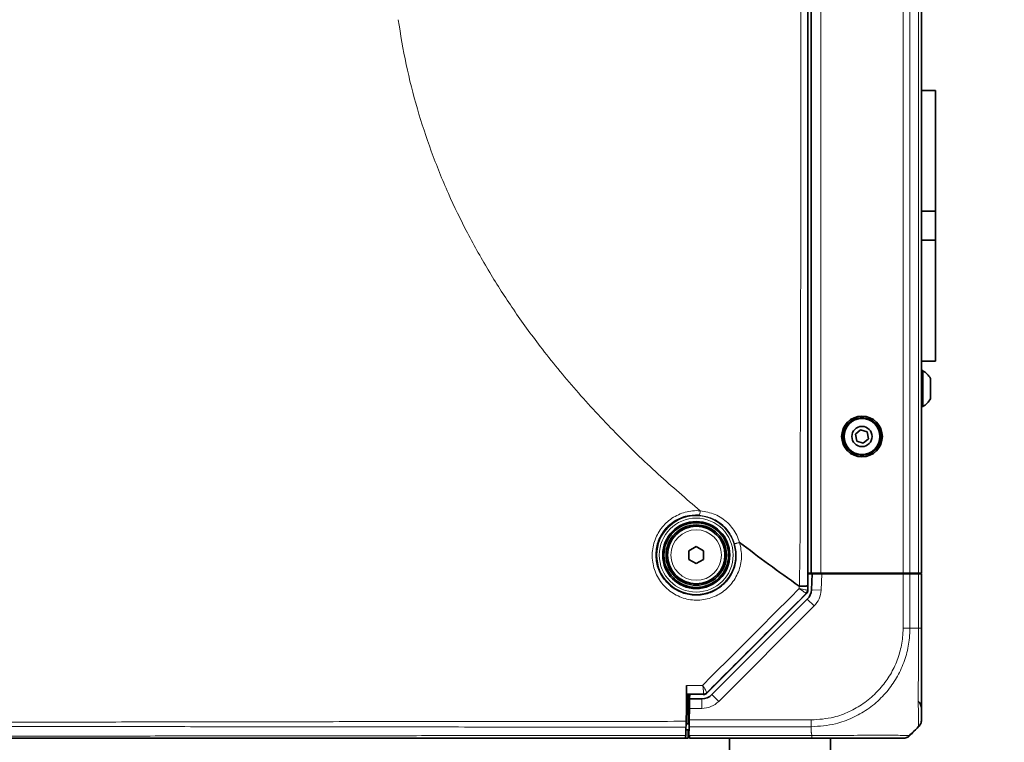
# Model space of a CAD drawing. Header units: millimetres. Extents: x 0 to 1118, y 0 to 864.
# Tile 78 of 200: x 436 to 504, y 394 to 444. Entities that reach past the tile are written whole.
import ezdxf

# ---------------------------------------------------------------- set-up
doc = ezdxf.new("R2010")
doc.units = ezdxf.units.MM
doc.layers.add('ALPHAREV', color=7, linetype='Continuous', lineweight=25)
doc.styles.add('SLDTEXTSTYLE0', font='TXT', dxfattribs={"width": 0.605})
doc.dimstyles.new('SLDDIMSTYLE1', dxfattribs={"dimtxt": 3.175, "dimasz": 4.572, "dimexe": 0, "dimexo": 0.0625, "dimgap": 0.79375, "dimtad": 0, "dimtih": 1, "dimtoh": 1, "dimdec": 1, "dimlfac": 3, "dimrnd": 1e-09, "dimzin": 12, "dimdsep": 46, "dimtxsty": 'SLDTEXTSTYLE0', "dimsah": 1, "dimcen": 0.09, "dimadec": 0, "dimazin": 3, "dimtfac": 1, "dimtofl": 0, "dimtmove": 0, "dimatfit": 3, "dimfxl": 1, "dimfrac": 2, "dimtolj": 1, "dimtzin": 12, "dimarcsym": 0})

# ---------------------------------------------------------------- blocks, each defined once
blk = doc.blocks.new('_D_1')
at = {"layer": 'ALPHAREV'}
for p, q in [((493.616, 522.093), (556.204, 522.093)), ((554.604, 522.093), (554.604, 380.34)), ((555.817, 379.612), (554.725, 379.612)), ((554.725, 379.612), (554.725, 374.74)), ((564.305, 379.612), (565.397, 379.612)), ((565.397, 379.612), (565.397, 374.74)), ((554.725, 374.74), (555.817, 374.74)), ((565.397, 374.74), (564.305, 374.74)), ((554.604, 232.259), (554.604, 374.012)), ((493.616, 232.259), (556.204, 232.259))]:
    blk.add_line(p, q, dxfattribs=at)
for points in [[(554.604, 522.093), (553.842, 517.521), (555.366, 517.521)], [(554.604, 232.259), (555.366, 236.831), (553.842, 236.831)]]:
    blk.add_solid(points, dxfattribs=at)
at = {"layer": 'ALPHAREV', "char_height": 3.175, "attachment_point": 1, "style": 'SLDTEXTSTYLE0'}
for s, insert in [('869.5', (542.72, 378.832)), ('34.2', (555.817, 378.832))]:
    blk.add_mtext(s, dxfattribs=dict(at, insert=insert))

msp = doc.modelspace()

# ---------------------------------------------------------------- linework, layer by layer
at = {"color": 7, "linetype": 'Continuous', "lineweight": 35}
for p, q in [((490.599, 510.782), (490.599, 404.737)), ((490.833, 405.926), (490.833, 509.593)), ((498.499, 405.926), (498.499, 509.593)), ((499.466, 439.509), (498.499, 439.509)), ((499.466, 439.509), (499.466, 431.093)), ((498.499, 431.093), (499.466, 431.093)), ((499.466, 431.093), (499.466, 429.093)), ((498.499, 429.093), (499.466, 429.093)), ((499.466, 429.093), (499.466, 420.676)), ((498.499, 420.676), (499.466, 420.676)), ((498.586, 420.009), (498.499, 420.009)), ((498.586, 417.509), (498.586, 420.009)), ((499.126, 418.056), (499.126, 419.463)), ((498.499, 417.509), (498.586, 417.509)), ((494.268, 415.898), (493.907, 415.58)), ((494.724, 415.744), (494.268, 415.898)), ((494.819, 415.272), (494.724, 415.744)), ((493.907, 415.58), (494.002, 415.108)), ((494.002, 415.108), (494.457, 414.954)), ((494.457, 414.954), (494.819, 415.272)), ((482.316, 407.474), (482.833, 407.773)), ((482.833, 407.773), (483.349, 407.474)), ((482.316, 406.878), (482.316, 407.474)), ((482.833, 406.579), (482.316, 406.878)), ((483.349, 406.878), (482.833, 406.579)), ((483.349, 407.474), (483.349, 406.878)), ((490.804, 405.926), (490.599, 405.926)), ((490.599, 405.859), (490.91, 405.859)), ((490.804, 405.926), (490.833, 405.926)), ((490.833, 405.926), (491.499, 405.926)), ((490.853, 404.759), (490.91, 405.859)), ((490.91, 405.859), (491.578, 405.859)), ((491.499, 405.926), (497.223, 405.926)), ((491.549, 405.859), (491.549, 405.926)), ((491.578, 405.859), (497.223, 405.859)), ((492.216, 405.926), (492.216, 405.859)), ((492.434, 405.926), (492.433, 405.859)), ((496.165, 405.926), (496.166, 405.859)), ((496.966, 405.926), (496.966, 405.859)), ((497.167, 405.926), (497.166, 405.859)), ((497.223, 405.926), (497.695, 405.926)), ((497.223, 405.859), (497.695, 405.859)), ((497.695, 405.926), (498.304, 405.926)), ((497.695, 405.859), (498.304, 405.859)), ((497.798, 405.926), (497.799, 405.859)), ((498.033, 405.926), (498.033, 405.859)), ((498.304, 405.926), (498.499, 405.926)), ((498.304, 405.859), (498.499, 405.859)), ((498.499, 405.859), (498.499, 402.093)), ((490.007, 405.009), (489.995, 405.017)), ((490.502, 404.501), (483.574, 397.574)), ((483.925, 397.469), (490.561, 404.105)), ((482.173, 397.499), (482.18, 397.492)), ((482.181, 396.426), (482.18, 397.492)), ((482.18, 397.492), (482.681, 397.491)), ((482.283, 397.492), (482.283, 396.093)), ((482.374, 397.176), (482.379, 397.492)), ((483.27, 397.49), (482.681, 397.491)), ((483.338, 397.476), (483.27, 397.49)), ((482.362, 396.509), (482.374, 397.176)), ((482.374, 397.176), (483.218, 397.176)), ((482.134, 395.609), (482.163, 396.426)), ((482.163, 396.426), (482.164, 396.426)), ((482.164, 396.426), (482.181, 396.426)), ((482.283, 396.526), (482.363, 396.526)), ((482.283, 396.093), (482.283, 395.423)), ((482.351, 395.859), (482.283, 395.859)), ((482.347, 395.859), (482.349, 395.759)), ((482.362, 396.509), (482.348, 395.702)), ((482.12, 395.201), (482.1, 394.631)), ((482.128, 395.423), (482.283, 395.423)), ((482.329, 394.621), (482.34, 395.231)), ((482.34, 395.231), (482.348, 395.702)), ((497.909, 394.836), (498.304, 395.231)), ((482.096, 394.511), (482.1, 394.631)), ((482.115, 395.026), (482.336, 395.026)), ((482.283, 394.426), (482.283, 395.026)), ((482.329, 394.621), (482.349, 394.621)), ((482.349, 394.621), (482.369, 394.621)), ((482.373, 394.426), (482.369, 394.621)), ((482.093, 394.426), (482.054, 394.426)), ((482.283, 394.426), (482.112, 394.426)), ((490.867, 394.426), (482.373, 394.426)), ((485.149, 394.426), (485.149, 393.593)), ((492.183, 393.593), (492.183, 394.426))]:
    msp.add_line(p, q, dxfattribs=at)
at = {"color": 7, "linetype": 'Continuous', "lineweight": 18}
for p, q in [((491.499, 405.926), (491.499, 509.593)), ((497.223, 405.926), (497.223, 509.593)), ((497.695, 405.926), (497.695, 509.593)), ((498.304, 405.926), (498.304, 509.593)), ((491.578, 405.859), (491.518, 404.725)), ((497.223, 402.093), (497.223, 405.859)), ((497.695, 405.859), (497.695, 402.093)), ((498.304, 402.093), (498.304, 405.859)), ((489.995, 404.843), (489.995, 405.017)), ((490.585, 405.038), (490.585, 404.743)), ((491.518, 404.725), (490.853, 404.759)), ((490.488, 404.507), (490.488, 404.507)), ((490.502, 404.501), (490.488, 404.507)), ((491.033, 403.633), (490.561, 404.105)), ((490.585, 404.743), (490.585, 404.743)), ((490.585, 404.743), (490.599, 404.737)), ((491.033, 403.633), (484.397, 396.998)), ((497.694, 402.093), (498.304, 402.093)), ((483.33, 397.497), (483.334, 397.499)), ((483.338, 397.476), (483.33, 397.497)), ((483.566, 397.595), (483.566, 397.594)), ((483.566, 397.594), (483.574, 397.574)), ((484.397, 396.998), (483.925, 397.469)), ((483.218, 396.509), (483.218, 397.176)), ((482.151, 396.093), (482.283, 396.093)), ((482.349, 395.859), (482.349, 395.759)), ((483.218, 396.509), (482.362, 396.509)), ((482.283, 395.759), (482.349, 395.759)), ((490.832, 395.231), (482.34, 395.231)), ((482.348, 395.702), (490.832, 395.702)), ((490.833, 394.836), (490.833, 395.231)), ((482.369, 394.621), (490.87, 394.621))]:
    msp.add_line(p, q, dxfattribs=at)
at = {"color": 7, "linetype": 'Continuous', "lineweight": 18, "flags": 128}
msp.add_lwpolyline([(482.096, 394.511), (482.091, 394.492), (482.086, 394.474), (482.081, 394.46), (482.076, 394.448), (482.07, 394.438), (482.065, 394.432), (482.059, 394.427), (482.054, 394.426)], dxfattribs=at)
at = {"color": 7, "linetype": 'Continuous', "lineweight": 35}
for centre, radius in [((494.363, 415.426), 1.417), ((494.363, 415.426), 1.312), ((494.363, 415.426), 1.25), ((494.363, 415.426), 0.704), ((482.833, 407.176), 2.333), ((482.833, 407.176), 2.25), ((482.833, 407.176), 2.1), ((482.833, 407.176), 2)]:
    msp.add_circle(centre, radius, dxfattribs=at)
at = {"color": 7, "linetype": 'Continuous', "lineweight": 18}
for radius in [2.736, 2.57, 1.757]:
    msp.add_circle((482.833, 407.176), radius, dxfattribs=at)
at = {"color": 7, "linetype": 'Continuous', "lineweight": 35}
for centre, radius, start, end in [((497.868, 418.759), 1.442, 29.2162, 60.11785), ((497.868, 418.759), 1.442, 299.88215, 330.7838), ((489.854, 404.812), 1, 315, 357), ((490.252, 404.743), 0.333, 315.01834, 359.97898), ((483.218, 398.176), 1, 270, 315), ((483.333, 397.83), 0.331, 270.17039, 314.84823), ((497.833, 396.509), 0.667, 0, 47.26112), ((497.223, 395.093), 0.667, 270, 291.61486)]:
    msp.add_arc(centre, radius, start, end, dxfattribs=at)
at = {"color": 7, "linetype": 'Continuous', "lineweight": 18}
for centre, radius, start, end in [((490.252, 404.743), 0.333, 315.00748, 359.99252), ((489.854, 404.812), 1.667, 315, 357), ((483.33, 397.83), 0.333, 270.00748, 314.99252), ((483.218, 398.176), 1.667, 270, 315)]:
    msp.add_arc(centre, radius, start, end, dxfattribs=at)
at = {"color": 7, "linetype": 'Continuous', "lineweight": 35}
for centre, major_axis in [((490.266, 404.737), (0.308, -0.128)), ((483.338, 397.809), (0.128, -0.308))]:
    msp.add_ellipse(centre, major_axis=major_axis, ratio=0.999822, start_param=5.890549, end_param=6.675821, dxfattribs=at)
at = {"color": 7, "linetype": 'Continuous', "lineweight": 18}
for points, knots in [([(490.008, 405.009), (490.029, 406.226), (490.07, 408.662), (490.068, 413.535), (490.11, 427.111), (490.121, 449.389), (490.082, 474.407), (490.111, 492.092), (490.037, 501.151), (490.059, 506.327), (490.012, 508.915), (489.988, 510.209)], [0, 0, 0, 0, 0.034729, 0.069473, 0.138962, 0.421871, 0.704778, 0.852387, 0.926192, 0.963094, 1, 1, 1, 1]), ([(490.583, 510.185), (490.583, 509.761), (490.581, 506.858), (490.583, 501.473), (490.581, 491.552), (490.583, 474.191), (490.582, 449.39), (490.583, 427.117), (490.584, 413.549), (490.584, 408.685), (490.585, 406.253), (490.585, 405.038)], [0, 0, 0, 0, 0.0120982, 0.0828593, 0.1536183, 0.2951416, 0.5781848, 0.8612279, 0.9306131, 0.9653058, 1, 1, 1, 1]), ([(483.112, 410.258), (482.13, 411.101), (480.098, 412.843), (477.215, 415.637), (474.47, 418.596), (472.11, 421.474), (470.119, 424.221), (468.426, 426.854), (466.912, 429.543), (465.552, 432.357), (464.383, 435.238), (463.403, 438.236), (462.617, 441.289), (462.274, 443.384), (462.103, 444.426)], [0, 0, 0, 0, 0.094034, 0.194441, 0.293331, 0.390132, 0.468408, 0.543454, 0.620876, 0.695471, 0.772677, 0.847828, 0.924335, 1, 1, 1, 1]), ([(485.853, 408.056), (485.921, 407.714), (486.056, 407.031), (485.817, 405.99), (485.276, 405.089), (484.467, 404.415), (483.485, 404.043), (482.43, 404.014), (481.417, 404.337), (480.561, 404.987), (479.97, 405.893), (479.719, 406.944), (479.833, 408.007), (480.283, 408.96), (481.011, 409.708), (481.94, 410.179), (482.677, 410.284), (483.066, 410.261), (483.112, 410.258)], [0, 0, 0, 0, 0.065636, 0.13133, 0.196626, 0.261755, 0.327152, 0.393235, 0.460273, 0.528208, 0.596497, 0.664215, 0.730577, 0.795562, 0.859983, 0.924935, 0.991134, 1, 1, 1, 1]), ([(483.113, 410.258), (483.465, 410.197), (484.169, 410.076), (485.064, 409.454), (485.615, 408.732), (485.794, 408.225), (485.854, 408.056)], [0, 0, 0, 0, 0.286046, 0.571838, 0.856707, 1, 1, 1, 1]), ([(485.484, 407.982), (485.43, 408.132), (485.268, 408.584), (484.774, 409.229), (483.975, 409.785), (483.345, 409.896), (483.031, 409.951)], [0, 0, 0, 0, 0.142671, 0.427421, 0.713645, 1, 1, 1, 1]), ([(483.281, 398.112), (484.395, 399.228), (486.633, 401.472), (488.871, 403.716), (489.995, 404.843)], [0, 0, 0, 0, 0.4976239, 1, 1, 1, 1]), ([(489.995, 404.843), (489.996, 404.842), (490.065, 404.797), (490.2, 404.708), (490.361, 404.598), (490.468, 404.525), (490.481, 404.513), (490.488, 404.507)], [0, 0, 0, 0, 0.00341, 0.25898, 0.516839, 0.768341, 1, 1, 1, 1]), ([(489.995, 404.843), (489.996, 404.843), (490.077, 404.826), (490.236, 404.795), (490.428, 404.761), (490.557, 404.741), (490.576, 404.742), (490.585, 404.743)], [0, 0, 0, 0, 0.00341, 0.25898, 0.516839, 0.768341, 1, 1, 1, 1]), ([(490.488, 404.507), (489.329, 403.35), (487.021, 401.046), (484.714, 398.742), (483.566, 397.595)], [0, 0, 0, 0, 0.502421, 1, 1, 1, 1]), ([(497.694, 402.093), (497.687, 401.864), (497.668, 401.248), (497.477, 400.245), (497.069, 399.142), (496.472, 398.116), (495.698, 397.194), (494.761, 396.416), (493.691, 395.814), (492.385, 395.34), (491.402, 395.271), (490.832, 395.231)], [0, 0, 0, 0, 0.063881, 0.171582, 0.282525, 0.390047, 0.500815, 0.616212, 0.727169, 0.841682, 1, 1, 1, 1]), ([(490.832, 395.702), (491.362, 395.74), (492.27, 395.805), (493.482, 396.254), (494.474, 396.817), (495.343, 397.544), (496.063, 398.399), (496.624, 399.343), (497.012, 400.371), (497.199, 401.301), (497.216, 401.88), (497.223, 402.093)], [0, 0, 0, 0, 0.1584128, 0.2711139, 0.3838354, 0.4991898, 0.6083334, 0.7174776, 0.826751, 0.9360043, 1, 1, 1, 1]), ([(498.304, 395.231), (498.304, 395.238), (498.304, 395.258), (498.299, 395.453), (498.291, 395.859), (498.283, 396.453), (498.279, 397.181), (498.28, 398.04), (498.287, 399.009), (498.297, 400.046), (498.304, 401.088), (498.304, 401.756), (498.304, 402.093)], [0, 0, 0, 0, 0.065796, 0.172761, 0.282893, 0.389757, 0.499797, 0.596871, 0.703946, 0.814211, 0.906126, 1, 1, 1, 1]), ([(482.161, 398.112), (482.358, 398.112), (482.731, 398.112), (483.105, 398.112), (483.281, 398.112)], [0, 0, 0, 0, 0.528472, 1, 1, 1, 1]), ([(483.281, 398.112), (483.281, 398.111), (483.286, 398.088), (483.304, 397.991), (483.33, 397.83), (483.348, 397.66), (483.351, 397.539), (483.339, 397.512), (483.334, 397.499)], [0, 0, 0, 0, 0.003478, 0.073329, 0.317765, 0.547928, 0.771945, 1, 1, 1, 1]), ([(483.281, 398.112), (483.282, 398.111), (483.294, 398.092), (483.347, 398.009), (483.431, 397.872), (483.513, 397.728), (483.564, 397.627), (483.565, 397.606), (483.566, 397.595)], [0, 0, 0, 0, 0.003476, 0.073329, 0.317767, 0.547928, 0.771942, 1, 1, 1, 1]), ([(303.198, 395.609), (304.971, 395.608), (308.518, 395.604), (313.81, 395.598), (319.078, 395.593), (324.797, 395.589), (330.943, 395.58), (337.493, 395.571), (343.974, 395.559), (350.403, 395.548), (356.824, 395.534), (362.856, 395.525), (368.539, 395.513), (373.89, 395.508), (379.369, 395.5), (384.246, 395.497), (388.449, 395.496), (391.948, 395.495), (395.461, 395.496), (398.982, 395.497), (402.483, 395.498), (405.95, 395.5), (409.369, 395.504), (412.754, 395.508), (417.223, 395.514), (422.712, 395.525), (429.191, 395.535), (435.612, 395.55), (442.045, 395.56), (448.53, 395.573), (455.087, 395.581), (461.728, 395.59), (468.453, 395.595), (475.256, 395.603), (479.84, 395.607), (482.134, 395.609)], [0, 0, 0, 0, 0.028813, 0.057658, 0.086603, 0.115582, 0.152644, 0.189738, 0.226872, 0.264053, 0.301237, 0.338527, 0.36828, 0.398095, 0.42828, 0.45862, 0.477376, 0.496134, 0.514939, 0.533889, 0.552887, 0.571631, 0.590415, 0.609117, 0.627847, 0.665443, 0.702688, 0.739944, 0.777088, 0.814175, 0.8513, 0.888356, 0.925477, 0.962703, 1, 1, 1, 1]), ([(482.12, 395.201), (482.095, 395.201), (479.782, 395.203), (475.194, 395.206), (468.403, 395.211), (461.679, 395.22), (455.029, 395.229), (448.463, 395.235), (441.971, 395.244), (435.535, 395.255), (429.116, 395.263), (423.368, 395.273), (418.269, 395.279), (413.831, 395.283), (409.707, 395.287), (405.914, 395.289), (402.08, 395.291), (397.819, 395.293), (393.14, 395.293), (388.856, 395.292), (384.274, 395.291), (379.411, 395.29), (373.947, 395.287), (368.603, 395.281), (362.929, 395.274), (356.901, 395.264), (350.48, 395.255), (344.05, 395.246), (337.563, 395.236), (331.006, 395.229), (324.281, 395.221), (317.386, 395.212), (310.333, 395.207), (305.585, 395.203), (303.212, 395.201)], [0, 0, 0, 0, 0.000407, 0.037546, 0.074685, 0.111825, 0.148967, 0.186114, 0.223265, 0.260433, 0.297678, 0.334919, 0.359889, 0.384865, 0.409822, 0.428541, 0.447259, 0.472352, 0.497472, 0.522563, 0.541269, 0.571456, 0.601648, 0.631381, 0.66112, 0.698386, 0.735582, 0.772776, 0.809935, 0.84709, 0.884203, 0.922795, 0.961407, 1, 1, 1, 1]), ([(303.232, 394.631), (304.369, 394.63), (307.791, 394.626), (313.472, 394.62), (320.239, 394.613), (326.942, 394.605), (333.566, 394.597), (340.115, 394.588), (346.597, 394.579), (353.043, 394.57), (359.498, 394.561), (364.934, 394.554), (369.343, 394.549), (372.691, 394.546), (376.08, 394.544), (379.502, 394.541), (382.953, 394.54), (386.225, 394.539), (389.316, 394.538), (392.222, 394.538), (395.136, 394.538), (398.044, 394.538), (400.937, 394.539), (404.778, 394.541), (409.529, 394.543), (415.137, 394.548), (420.634, 394.554), (426.054, 394.561), (431.421, 394.569), (436.775, 394.576), (442.145, 394.584), (447.552, 394.591), (453.006, 394.598), (458.515, 394.605), (463.697, 394.611), (468.539, 394.616), (473.03, 394.621), (477.55, 394.626), (480.583, 394.629), (482.1, 394.631)], [0, 0, 0, 0, 0.0185025, 0.0556839, 0.0929342, 0.1301258, 0.1673794, 0.2046015, 0.2418556, 0.2791191, 0.3164536, 0.353803, 0.3725201, 0.391254, 0.4100554, 0.4288879, 0.4476288, 0.4664113, 0.4819856, 0.4975864, 0.5132686, 0.5289783, 0.5445471, 0.5601409, 0.5914883, 0.6225917, 0.653794, 0.6848157, 0.7158524, 0.7468076, 0.7777643, 0.8086809, 0.8396166, 0.8705144, 0.9014461, 0.9260348, 0.9506434, 0.9753118, 1, 1, 1, 1]), ([(490.87, 394.621), (490.869, 394.639), (490.865, 394.698), (490.857, 394.767), (490.841, 394.82), (490.835, 394.833), (490.833, 394.835), (490.832, 394.836)], [0, 0, 0, 0, 0.245202, 0.817535, 0.960682, 0.992151, 1, 1, 1, 1]), ([(490.87, 394.621), (491.093, 394.622), (491.701, 394.622), (492.693, 394.626), (493.79, 394.634), (494.811, 394.641), (495.78, 394.644), (496.579, 394.64), (497.163, 394.632), (497.53, 394.625), (497.586, 394.624), (497.61, 394.623)], [0, 0, 0, 0, 0.0671378, 0.1826382, 0.3015758, 0.416957, 0.535791, 0.6801766, 0.7947562, 0.912682, 1, 1, 1, 1])]:
    msp.add_open_spline(points, degree=3, knots=knots, dxfattribs=at)
for points in [[(483.113, 410.258), (483.108, 410.217), (483.1, 410.136), (483.078, 410.035), (483.054, 409.965), (483.038, 409.956), (483.031, 409.951)], [(485.484, 407.982), (485.487, 407.98), (485.492, 407.976), (485.517, 407.976), (485.553, 407.98), (485.601, 407.988), (485.658, 408.001), (485.72, 408.017), (485.787, 408.035), (485.832, 408.049), (485.854, 408.056)], [(497.694, 402.093), (497.662, 402.093), (497.597, 402.093), (497.479, 402.093), (497.354, 402.093), (497.267, 402.093), (497.223, 402.093)], [(498.304, 402.093), (498.333, 402.093), (498.391, 402.093), (498.452, 402.093), (498.492, 402.093), (498.497, 402.093), (498.499, 402.093)], [(490.832, 395.231), (490.832, 395.263), (490.832, 395.329), (490.832, 395.446), (490.832, 395.571), (490.832, 395.659), (490.832, 395.702)], [(490.87, 394.621), (490.87, 394.592), (490.869, 394.534), (490.868, 394.473), (490.867, 394.433), (490.867, 394.429), (490.867, 394.426)]]:
    msp.add_open_spline(points, degree=3, dxfattribs=at)
at = {"color": 7, "linetype": 'Continuous', "lineweight": 35}
for points, knots in [([(483.031, 409.951), (482.713, 409.947), (482.361, 409.942), (481.733, 409.756), (481.149, 409.463), (480.499, 408.796), (480.096, 407.945), (479.996, 406.994), (480.221, 406.056), (480.576, 405.516), (481.008, 405.053), (481.518, 404.666), (482.424, 404.377), (483.368, 404.402), (484.246, 404.733), (484.97, 405.334), (485.453, 406.138), (485.666, 407.067), (485.545, 407.677), (485.484, 407.982)], [0, 0, 0, 0, 0.067691, 0.075333, 0.140328, 0.204636, 0.269427, 0.335643, 0.403374, 0.471783, 0.471858, 0.540085, 0.607392, 0.673623, 0.739009, 0.803986, 0.869054, 0.934528, 1, 1, 1, 1]), ([(489.995, 405.017), (489.281, 405.521), (487.879, 406.511), (486.52, 407.547), (485.854, 408.056)], [0, 0, 0, 0, 0.509402, 1, 1, 1, 1]), ([(490.008, 405.009), (490.081, 405.01), (490.227, 405.011), (490.41, 405.017), (490.538, 405.026), (490.579, 405.033), (490.585, 405.037), (490.585, 405.037), (490.585, 405.038)], [0, 0, 0, 0, 0.2375854, 0.4751704, 0.712768, 0.9503864, 0.9806854, 1, 1, 1, 1]), ([(498.499, 402.093), (498.499, 401.783), (498.499, 401.162), (498.499, 400.199), (498.499, 399.235), (498.499, 398.337), (498.499, 397.538), (498.499, 396.859), (498.499, 396.302), (498.499, 395.916), (498.499, 395.727), (498.499, 395.709), (498.499, 395.702)], [0, 0, 0, 0, 0.0929147, 0.1858152, 0.2944776, 0.4031621, 0.5002013, 0.6086254, 0.7170441, 0.8255688, 0.9340808, 1, 1, 1, 1]), ([(482.164, 396.426), (482.163, 396.787), (482.162, 397.349), (482.161, 397.911), (482.161, 398.112)], [0, 0, 0, 0, 0.643, 1, 1, 1, 1]), ([(482.173, 397.499), (482.171, 397.508), (482.169, 397.526), (482.165, 397.647), (482.162, 397.821), (482.161, 397.989), (482.161, 398.088), (482.161, 398.112)], [0, 0, 0, 0, 0.2327202, 0.4654869, 0.6968783, 0.9254502, 1, 1, 1, 1]), ([(483.33, 397.497), (483.107, 397.497), (482.721, 397.498), (482.335, 397.499), (482.173, 397.499)], [0, 0, 0, 0, 0.5776247, 1, 1, 1, 1]), ([(482.12, 395.201), (482.122, 395.26), (482.126, 395.38), (482.131, 395.532), (482.134, 395.609)], [0, 0, 0, 0, 0.48921, 1, 1, 1, 1]), ([(497.63, 394.603), (497.708, 394.672), (497.941, 394.88), (498.16, 395.095), (498.305, 395.238)], [0, 0, 0, 0, 0.334467, 1, 1, 1, 1]), ([(482.093, 394.426), (482.093, 394.433), (482.093, 394.443), (482.095, 394.494), (482.096, 394.511)], [0, 0, 0, 0, 0.662712, 1, 1, 1, 1]), ([(497.909, 394.836), (497.906, 394.832), (497.885, 394.812), (497.813, 394.74), (497.745, 394.671), (497.695, 394.621)], [0, 0, 0, 0, 0.0512389, 0.3045526, 1, 1, 1, 1]), ([(482.054, 394.426), (480.538, 394.426), (477.504, 394.426), (472.973, 394.426), (468.46, 394.426), (463.595, 394.426), (458.394, 394.426), (452.875, 394.426), (447.409, 394.426), (441.996, 394.426), (436.623, 394.426), (431.273, 394.426), (425.913, 394.426), (420.513, 394.426), (415.034, 394.426), (409.462, 394.426), (404.734, 394.426), (400.913, 394.426), (398.031, 394.426), (395.145, 394.426), (392.254, 394.426), (389.356, 394.426), (386.27, 394.426), (383.006, 394.426), (379.581, 394.426), (376.183, 394.426), (372.815, 394.426), (369.473, 394.426), (365.068, 394.426), (359.639, 394.426), (353.193, 394.426), (346.75, 394.426), (340.263, 394.426), (333.707, 394.426), (327.069, 394.426), (320.354, 394.426), (313.566, 394.426), (307.864, 394.426), (304.423, 394.426), (303.278, 394.426)], [0, 0, 0, 0, 0.024685, 0.04939, 0.074155, 0.09894, 0.129923, 0.160943, 0.191923, 0.222926, 0.253905, 0.284888, 0.315875, 0.34687, 0.377875, 0.408962, 0.439973, 0.45556, 0.471171, 0.486665, 0.502185, 0.517786, 0.533416, 0.552063, 0.570754, 0.589383, 0.608045, 0.626789, 0.645552, 0.682831, 0.720141, 0.757428, 0.794723, 0.832044, 0.869341, 0.906696, 0.943991, 0.981356, 1, 1, 1, 1]), ([(497.223, 394.426), (497.188, 394.426), (497.127, 394.426), (496.724, 394.426), (496.173, 394.426), (495.429, 394.426), (494.53, 394.426), (493.59, 394.426), (492.567, 394.426), (491.646, 394.426), (491.075, 394.426), (490.867, 394.426)], [0, 0, 0, 0, 0.147652, 0.256205, 0.364776, 0.499589, 0.608942, 0.718292, 0.827742, 0.937176, 1, 1, 1, 1])]:
    msp.add_open_spline(points, degree=3, knots=knots, dxfattribs=at)
for points in [[(498.304, 395.231), (498.333, 395.263), (498.391, 395.329), (498.452, 395.446), (498.492, 395.571), (498.497, 395.659), (498.499, 395.702)], [(497.695, 394.621), (497.662, 394.592), (497.597, 394.534), (497.48, 394.473), (497.354, 394.433), (497.267, 394.429), (497.223, 394.426)]]:
    msp.add_open_spline(points, degree=3, dxfattribs=at)

# ---------------------------------------------------------------- dimensions: what is measured, and where the dimension line sits
at = {"layer": 'ALPHAREV'}
dim = msp.add_linear_dim(base=(554.604, 232.259), p1=(492.016, 522.093), p2=(492.016, 232.259), angle=90, dimstyle='SLDDIMSTYLE1', dxfattribs=at)
dim.commit()
dim.dimension.update_dxf_attribs({"geometry": '_D_1', "text_midpoint": (554.604, 377.176), "dimtype": 160})

doc.saveas('drawing.dxf')
